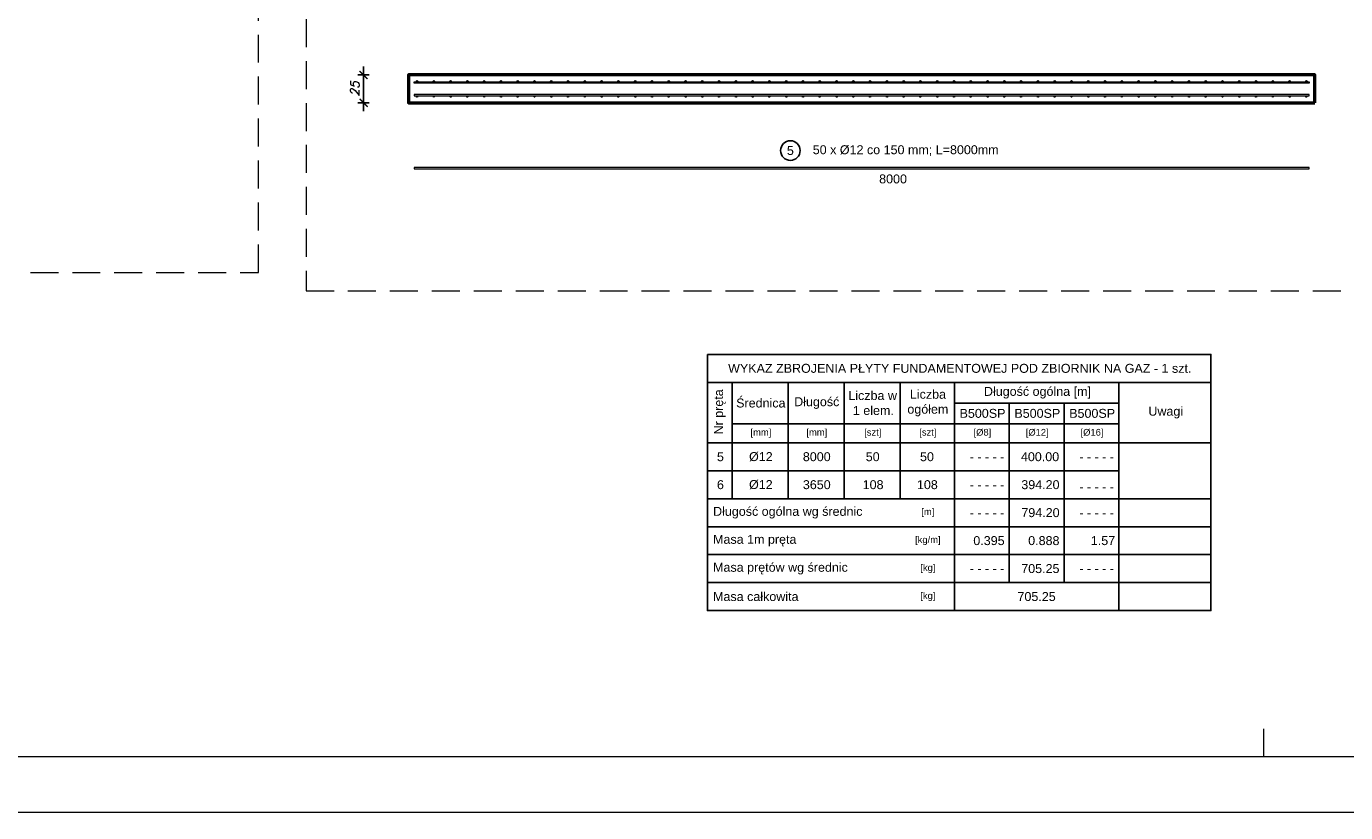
# Model space of a CAD drawing. Header units: millimetres. Extents: x 1814 to 94182, y 11562 to 49454.
# Tile 43 of 143: x 13490 to 14670, y 13147 to 13849. Entities that reach past the tile are written whole.
import ezdxf

# ---------------------------------------------------------------- set-up
doc = ezdxf.new("R2010")
doc.units = ezdxf.units.MM
doc.linetypes.add('DASHED', pattern=[0.75, 0.5, -0.25])
doc.layers.add('odnośnik', color=140, linetype='Continuous')
doc.layers.add('opis', color=50, linetype='Continuous')
doc.layers.add('pomoc', color=210, linetype='Continuous', lineweight=9, plot=False)
for name, color, linetype, lineweight in [('ramka', 84, 'Continuous', 15), ('wymiar', 135, 'Continuous', 9), ('zbrojenie', 123, 'Continuous', 9), ('ściany', 7, 'Continuous', 50)]:
    doc.layers.add(name, color=color, linetype=linetype, lineweight=lineweight)
doc.styles.add('Opisowy', font='arial.ttf')
doc.styles.get("Standard").update_dxf_attribs({"font": 'arial.ttf'})
doc.styles.add('WYMIARY', font='simplex.shx', dxfattribs={"oblique": 15})
doc.dimstyles.new('1-50', dxfattribs={"dimscale": 50, "dimtxt": 0.16, "dimasz": 0.2, "dimexe": 0.1, "dimexo": 0.1, "dimgap": 0.075, "dimtad": 1, "dimdec": 1, "dimrnd": 0.1, "dimzin": 9, "dimtxsty": 'WYMIARY', "dimblk": 'ARCHTICK', "dimcen": 0.2, "dimdle": 0.15, "dimadec": 1, "dimazin": 1, "dimtfac": 1, "dimtdec": 1, "dimtix": 1, "dimtmove": 2, "dimatfit": 3, "dimldrblk": 'ARCHTICK', "dimfxl": 0, "dimarcsym": 0})

# ---------------------------------------------------------------- blocks, each defined once
blk = doc.blocks.new('_ARCHTICK')
at = {"color": 0, "linetype": 'ByBlock', "lineweight": -2}
blk.add_solid([(0.4, 0.31), (0.31, 0.4), (-0.31, -0.4), (-0.4, -0.31)], dxfattribs=at)
blk = doc.blocks.new('*D3258')
at = {"layer": 'Defpoints', "color": 0}
for p in [(13832.2, 13806), (13791.9, 13781), (13832.2, 13781)]:
    blk.add_point(p, dxfattribs=at)
at = {"layer": 'wymiar', "color": 0, "lineweight": -2}
for p, q in [((13791.9, 13813.5), (13791.9, 13773.5)), ((13796.9, 13806), (13786.9, 13806)), ((13796.9, 13781), (13786.9, 13781))]:
    blk.add_line(p, q, dxfattribs=at)
at = {"layer": 'wymiar', "color": 0, "lineweight": -2, "xscale": 10, "yscale": 10, "zscale": 10}
for p, rotation in [((13791.9, 13806), 90), ((13791.9, 13781), 270)]:
    blk.add_blockref('_ARCHTICK', p, dxfattribs=dict(at, rotation=rotation))
at = {"layer": 'wymiar', "color": 0, "insert": (13784.1, 13793.5), "char_height": 8, "attachment_point": 5, "rotation": 90, "style": 'WYMIARY'}
blk.add_mtext('25', dxfattribs=at)

msp = doc.modelspace()

# ---------------------------------------------------------------- hatches: boundary and pattern name
at = {"layer": 'zbrojenie'}
h = msp.add_hatch(color=256, dxfattribs=at)
h.dxf.hatch_style = 1
h.paths.add_polyline_path([(13840.305, 13800.393, -1), (13839.105, 13800.393, -1)])
h = msp.add_hatch(color=256, dxfattribs=at)
h.dxf.hatch_style = 1
h.paths.add_polyline_path([(13855.305, 13800.393, -1), (13854.105, 13800.393, -1)])
h = msp.add_hatch(color=256, dxfattribs=at)
h.dxf.hatch_style = 1
h.paths.add_polyline_path([(13870.305, 13800.393, -1), (13869.105, 13800.393, -1)])
h = msp.add_hatch(color=256, dxfattribs=at)
h.dxf.hatch_style = 1
h.paths.add_polyline_path([(13885.305, 13800.393, -1), (13884.105, 13800.393, -1)])
h = msp.add_hatch(color=256, dxfattribs=at)
h.dxf.hatch_style = 1
h.paths.add_polyline_path([(13900.305, 13800.393, -1), (13899.105, 13800.393, -1)])
h = msp.add_hatch(color=256, dxfattribs=at)
h.dxf.hatch_style = 1
h.paths.add_polyline_path([(13915.305, 13800.393, -1), (13914.105, 13800.393, -1)])
h = msp.add_hatch(color=256, dxfattribs=at)
h.dxf.hatch_style = 1
h.paths.add_polyline_path([(13930.305, 13800.393, -1), (13929.105, 13800.393, -1)])
h = msp.add_hatch(color=256, dxfattribs=at)
h.dxf.hatch_style = 1
h.paths.add_polyline_path([(13945.305, 13800.393, -1), (13944.105, 13800.393, -1)])
h = msp.add_hatch(color=256, dxfattribs=at)
h.dxf.hatch_style = 1
h.paths.add_polyline_path([(13960.305, 13800.393, -1), (13959.105, 13800.393, -1)])
h = msp.add_hatch(color=256, dxfattribs=at)
h.dxf.hatch_style = 1
h.paths.add_polyline_path([(13975.305, 13800.393, -1), (13974.105, 13800.393, -1)])
h = msp.add_hatch(color=256, dxfattribs=at)
h.dxf.hatch_style = 1
h.paths.add_polyline_path([(13990.305, 13800.393, -1), (13989.105, 13800.393, -1)])
h = msp.add_hatch(color=256, dxfattribs=at)
h.dxf.hatch_style = 1
h.paths.add_polyline_path([(14005.305, 13800.393, -1), (14004.105, 13800.393, -1)])
h = msp.add_hatch(color=256, dxfattribs=at)
h.dxf.hatch_style = 1
h.paths.add_polyline_path([(14020.305, 13800.393, -1), (14019.105, 13800.393, -1)])
h = msp.add_hatch(color=256, dxfattribs=at)
h.dxf.hatch_style = 1
h.paths.add_polyline_path([(14035.305, 13800.393, -1), (14034.105, 13800.393, -1)])
h = msp.add_hatch(color=256, dxfattribs=at)
h.dxf.hatch_style = 1
h.paths.add_polyline_path([(14050.305, 13800.393, -1), (14049.105, 13800.393, -1)])
h = msp.add_hatch(color=256, dxfattribs=at)
h.dxf.hatch_style = 1
h.paths.add_polyline_path([(14065.305, 13800.393, -1), (14064.105, 13800.393, -1)])
h = msp.add_hatch(color=256, dxfattribs=at)
h.dxf.hatch_style = 1
h.paths.add_polyline_path([(14080.305, 13800.393, -1), (14079.105, 13800.393, -1)])
h = msp.add_hatch(color=256, dxfattribs=at)
h.dxf.hatch_style = 1
h.paths.add_polyline_path([(14095.305, 13800.393, -1), (14094.105, 13800.393, -1)])
h = msp.add_hatch(color=256, dxfattribs=at)
h.dxf.hatch_style = 1
h.paths.add_polyline_path([(14110.305, 13800.393, -1), (14109.105, 13800.393, -1)])
h = msp.add_hatch(color=256, dxfattribs=at)
h.dxf.hatch_style = 1
h.paths.add_polyline_path([(14125.305, 13800.393, -1), (14124.105, 13800.393, -1)])
h = msp.add_hatch(color=256, dxfattribs=at)
h.dxf.hatch_style = 1
h.paths.add_polyline_path([(14140.305, 13800.393, -1), (14139.105, 13800.393, -1)])
h = msp.add_hatch(color=256, dxfattribs=at)
h.dxf.hatch_style = 1
h.paths.add_polyline_path([(14155.305, 13800.393, -1), (14154.105, 13800.393, -1)])
h = msp.add_hatch(color=256, dxfattribs=at)
h.dxf.hatch_style = 1
h.paths.add_polyline_path([(14170.305, 13800.393, -1), (14169.105, 13800.393, -1)])
h = msp.add_hatch(color=256, dxfattribs=at)
h.dxf.hatch_style = 1
h.paths.add_polyline_path([(14185.305, 13800.393, -1), (14184.105, 13800.393, -1)])
h = msp.add_hatch(color=256, dxfattribs=at)
h.dxf.hatch_style = 1
h.paths.add_polyline_path([(14200.305, 13800.393, -1), (14199.105, 13800.393, -1)])
h = msp.add_hatch(color=256, dxfattribs=at)
h.dxf.hatch_style = 1
h.paths.add_polyline_path([(14215.305, 13800.393, -1), (14214.105, 13800.393, -1)])
h = msp.add_hatch(color=256, dxfattribs=at)
h.dxf.hatch_style = 1
h.paths.add_polyline_path([(14230.305, 13800.393, -1), (14229.105, 13800.393, -1)])
h = msp.add_hatch(color=256, dxfattribs=at)
h.dxf.hatch_style = 1
h.paths.add_polyline_path([(14245.305, 13800.393, -1), (14244.105, 13800.393, -1)])
h = msp.add_hatch(color=256, dxfattribs=at)
h.dxf.hatch_style = 1
h.paths.add_polyline_path([(14260.305, 13800.393, -1), (14259.105, 13800.393, -1)])
h = msp.add_hatch(color=256, dxfattribs=at)
h.dxf.hatch_style = 1
h.paths.add_polyline_path([(14275.305, 13800.393, -1), (14274.105, 13800.393, -1)])
h = msp.add_hatch(color=256, dxfattribs=at)
h.dxf.hatch_style = 1
h.paths.add_polyline_path([(14290.305, 13800.393, -1), (14289.105, 13800.393, -1)])
h = msp.add_hatch(color=256, dxfattribs=at)
h.dxf.hatch_style = 1
h.paths.add_polyline_path([(14305.305, 13800.393, -1), (14304.105, 13800.393, -1)])
h = msp.add_hatch(color=256, dxfattribs=at)
h.dxf.hatch_style = 1
h.paths.add_polyline_path([(14320.305, 13800.393, -1), (14319.105, 13800.393, -1)])
h = msp.add_hatch(color=256, dxfattribs=at)
h.dxf.hatch_style = 1
h.paths.add_polyline_path([(14335.305, 13800.393, -1), (14334.105, 13800.393, -1)])
h = msp.add_hatch(color=256, dxfattribs=at)
h.dxf.hatch_style = 1
h.paths.add_polyline_path([(14350.305, 13800.393, -1), (14349.105, 13800.393, -1)])
h = msp.add_hatch(color=256, dxfattribs=at)
h.dxf.hatch_style = 1
h.paths.add_polyline_path([(14365.305, 13800.393, -1), (14364.105, 13800.393, -1)])
h = msp.add_hatch(color=256, dxfattribs=at)
h.dxf.hatch_style = 1
h.paths.add_polyline_path([(14380.305, 13800.393, -1), (14379.105, 13800.393, -1)])
h = msp.add_hatch(color=256, dxfattribs=at)
h.dxf.hatch_style = 1
h.paths.add_polyline_path([(14395.305, 13800.393, -1), (14394.105, 13800.393, -1)])
h = msp.add_hatch(color=256, dxfattribs=at)
h.dxf.hatch_style = 1
h.paths.add_polyline_path([(14410.305, 13800.393, -1), (14409.105, 13800.393, -1)])
h = msp.add_hatch(color=256, dxfattribs=at)
h.dxf.hatch_style = 1
h.paths.add_polyline_path([(14425.305, 13800.393, -1), (14424.105, 13800.393, -1)])
h = msp.add_hatch(color=256, dxfattribs=at)
h.dxf.hatch_style = 1
h.paths.add_polyline_path([(14440.305, 13800.393, -1), (14439.105, 13800.393, -1)])
h = msp.add_hatch(color=256, dxfattribs=at)
h.dxf.hatch_style = 1
h.paths.add_polyline_path([(14455.305, 13800.393, -1), (14454.105, 13800.393, -1)])
h = msp.add_hatch(color=256, dxfattribs=at)
h.dxf.hatch_style = 1
h.paths.add_polyline_path([(14470.305, 13800.393, -1), (14469.105, 13800.393, -1)])
h = msp.add_hatch(color=256, dxfattribs=at)
h.dxf.hatch_style = 1
h.paths.add_polyline_path([(14485.305, 13800.393, -1), (14484.105, 13800.393, -1)])
h = msp.add_hatch(color=256, dxfattribs=at)
h.dxf.hatch_style = 1
h.paths.add_polyline_path([(14500.305, 13800.393, -1), (14499.105, 13800.393, -1)])
h = msp.add_hatch(color=256, dxfattribs=at)
h.dxf.hatch_style = 1
h.paths.add_polyline_path([(14515.305, 13800.393, -1), (14514.105, 13800.393, -1)])
h = msp.add_hatch(color=256, dxfattribs=at)
h.dxf.hatch_style = 1
h.paths.add_polyline_path([(14530.305, 13800.393, -1), (14529.105, 13800.393, -1)])
h = msp.add_hatch(color=256, dxfattribs=at)
h.dxf.hatch_style = 1
h.paths.add_polyline_path([(14545.305, 13800.393, -1), (14544.105, 13800.393, -1)])
h = msp.add_hatch(color=256, dxfattribs=at)
h.dxf.hatch_style = 1
h.paths.add_polyline_path([(14560.305, 13800.393, -1), (14559.105, 13800.393, -1)])
h = msp.add_hatch(color=256, dxfattribs=at)
h.dxf.hatch_style = 1
h.paths.add_polyline_path([(14575.305, 13800.393, -1), (14574.105, 13800.393, -1)])
h = msp.add_hatch(color=256, dxfattribs=at)
h.dxf.hatch_style = 1
h.paths.add_polyline_path([(14590.305, 13800.393, -1), (14589.105, 13800.393, -1)])
h = msp.add_hatch(color=256, dxfattribs=at)
h.dxf.hatch_style = 1
h.paths.add_polyline_path([(14605.305, 13800.393, -1), (14604.105, 13800.393, -1)])
h = msp.add_hatch(color=256, dxfattribs=at)
h.dxf.hatch_style = 1
h.paths.add_polyline_path([(14620.305, 13800.393, -1), (14619.105, 13800.393, -1)])
h = msp.add_hatch(color=256, dxfattribs=at)
h.dxf.hatch_style = 1
h.paths.add_polyline_path([(14635.305, 13800.393, -1), (14634.105, 13800.393, -1)])
h = msp.add_hatch(color=256, dxfattribs=at)
h.dxf.hatch_style = 1
h.paths.add_polyline_path([(13840.305, 13786.593, 1), (13839.105, 13786.593, 1)])
h = msp.add_hatch(color=256, dxfattribs=at)
h.dxf.hatch_style = 1
h.paths.add_polyline_path([(13855.305, 13786.593, 1), (13854.105, 13786.593, 1)])
h = msp.add_hatch(color=256, dxfattribs=at)
h.dxf.hatch_style = 1
h.paths.add_polyline_path([(13870.305, 13786.593, 1), (13869.105, 13786.593, 1)])
h = msp.add_hatch(color=256, dxfattribs=at)
h.dxf.hatch_style = 1
h.paths.add_polyline_path([(13885.305, 13786.593, 1), (13884.105, 13786.593, 1)])
h = msp.add_hatch(color=256, dxfattribs=at)
h.dxf.hatch_style = 1
h.paths.add_polyline_path([(13900.305, 13786.593, 1), (13899.105, 13786.593, 1)])
h = msp.add_hatch(color=256, dxfattribs=at)
h.dxf.hatch_style = 1
h.paths.add_polyline_path([(13915.305, 13786.593, 1), (13914.105, 13786.593, 1)])
h = msp.add_hatch(color=256, dxfattribs=at)
h.dxf.hatch_style = 1
h.paths.add_polyline_path([(13930.305, 13786.593, 1), (13929.105, 13786.593, 1)])
h = msp.add_hatch(color=256, dxfattribs=at)
h.dxf.hatch_style = 1
h.paths.add_polyline_path([(13945.305, 13786.593, 1), (13944.105, 13786.593, 1)])
h = msp.add_hatch(color=256, dxfattribs=at)
h.dxf.hatch_style = 1
h.paths.add_polyline_path([(13960.305, 13786.593, 1), (13959.105, 13786.593, 1)])
h = msp.add_hatch(color=256, dxfattribs=at)
h.dxf.hatch_style = 1
h.paths.add_polyline_path([(13975.305, 13786.593, 1), (13974.105, 13786.593, 1)])
h = msp.add_hatch(color=256, dxfattribs=at)
h.dxf.hatch_style = 1
h.paths.add_polyline_path([(13990.305, 13786.593, 1), (13989.105, 13786.593, 1)])
h = msp.add_hatch(color=256, dxfattribs=at)
h.dxf.hatch_style = 1
h.paths.add_polyline_path([(14005.305, 13786.593, 1), (14004.105, 13786.593, 1)])
h = msp.add_hatch(color=256, dxfattribs=at)
h.dxf.hatch_style = 1
h.paths.add_polyline_path([(14020.305, 13786.593, 1), (14019.105, 13786.593, 1)])
h = msp.add_hatch(color=256, dxfattribs=at)
h.dxf.hatch_style = 1
h.paths.add_polyline_path([(14035.305, 13786.593, 1), (14034.105, 13786.593, 1)])
h = msp.add_hatch(color=256, dxfattribs=at)
h.dxf.hatch_style = 1
h.paths.add_polyline_path([(14050.305, 13786.593, 1), (14049.105, 13786.593, 1)])
h = msp.add_hatch(color=256, dxfattribs=at)
h.dxf.hatch_style = 1
h.paths.add_polyline_path([(14065.305, 13786.593, 1), (14064.105, 13786.593, 1)])
h = msp.add_hatch(color=256, dxfattribs=at)
h.dxf.hatch_style = 1
h.paths.add_polyline_path([(14080.305, 13786.593, 1), (14079.105, 13786.593, 1)])
h = msp.add_hatch(color=256, dxfattribs=at)
h.dxf.hatch_style = 1
h.paths.add_polyline_path([(14095.305, 13786.593, 1), (14094.105, 13786.593, 1)])
h = msp.add_hatch(color=256, dxfattribs=at)
h.dxf.hatch_style = 1
h.paths.add_polyline_path([(14110.305, 13786.593, 1), (14109.105, 13786.593, 1)])
h = msp.add_hatch(color=256, dxfattribs=at)
h.dxf.hatch_style = 1
h.paths.add_polyline_path([(14125.305, 13786.593, 1), (14124.105, 13786.593, 1)])
h = msp.add_hatch(color=256, dxfattribs=at)
h.dxf.hatch_style = 1
h.paths.add_polyline_path([(14140.305, 13786.593, 1), (14139.105, 13786.593, 1)])
h = msp.add_hatch(color=256, dxfattribs=at)
h.dxf.hatch_style = 1
h.paths.add_polyline_path([(14155.305, 13786.593, 1), (14154.105, 13786.593, 1)])
h = msp.add_hatch(color=256, dxfattribs=at)
h.dxf.hatch_style = 1
h.paths.add_polyline_path([(14170.305, 13786.593, 1), (14169.105, 13786.593, 1)])
h = msp.add_hatch(color=256, dxfattribs=at)
h.dxf.hatch_style = 1
h.paths.add_polyline_path([(14185.305, 13786.593, 1), (14184.105, 13786.593, 1)])
h = msp.add_hatch(color=256, dxfattribs=at)
h.dxf.hatch_style = 1
h.paths.add_polyline_path([(14200.305, 13786.593, 1), (14199.105, 13786.593, 1)])
h = msp.add_hatch(color=256, dxfattribs=at)
h.dxf.hatch_style = 1
h.paths.add_polyline_path([(14215.305, 13786.593, 1), (14214.105, 13786.593, 1)])
h = msp.add_hatch(color=256, dxfattribs=at)
h.dxf.hatch_style = 1
h.paths.add_polyline_path([(14230.305, 13786.593, 1), (14229.105, 13786.593, 1)])
h = msp.add_hatch(color=256, dxfattribs=at)
h.dxf.hatch_style = 1
h.paths.add_polyline_path([(14245.305, 13786.593, 1), (14244.105, 13786.593, 1)])
h = msp.add_hatch(color=256, dxfattribs=at)
h.dxf.hatch_style = 1
h.paths.add_polyline_path([(14260.305, 13786.593, 1), (14259.105, 13786.593, 1)])
h = msp.add_hatch(color=256, dxfattribs=at)
h.dxf.hatch_style = 1
h.paths.add_polyline_path([(14275.305, 13786.593, 1), (14274.105, 13786.593, 1)])
h = msp.add_hatch(color=256, dxfattribs=at)
h.dxf.hatch_style = 1
h.paths.add_polyline_path([(14290.305, 13786.593, 1), (14289.105, 13786.593, 1)])
h = msp.add_hatch(color=256, dxfattribs=at)
h.dxf.hatch_style = 1
h.paths.add_polyline_path([(14305.305, 13786.593, 1), (14304.105, 13786.593, 1)])
h = msp.add_hatch(color=256, dxfattribs=at)
h.dxf.hatch_style = 1
h.paths.add_polyline_path([(14320.305, 13786.593, 1), (14319.105, 13786.593, 1)])
h = msp.add_hatch(color=256, dxfattribs=at)
h.dxf.hatch_style = 1
h.paths.add_polyline_path([(14335.305, 13786.593, 1), (14334.105, 13786.593, 1)])
h = msp.add_hatch(color=256, dxfattribs=at)
h.dxf.hatch_style = 1
h.paths.add_polyline_path([(14350.305, 13786.593, 1), (14349.105, 13786.593, 1)])
h = msp.add_hatch(color=256, dxfattribs=at)
h.dxf.hatch_style = 1
h.paths.add_polyline_path([(14365.305, 13786.593, 1), (14364.105, 13786.593, 1)])
h = msp.add_hatch(color=256, dxfattribs=at)
h.dxf.hatch_style = 1
h.paths.add_polyline_path([(14380.305, 13786.593, 1), (14379.105, 13786.593, 1)])
h = msp.add_hatch(color=256, dxfattribs=at)
h.dxf.hatch_style = 1
h.paths.add_polyline_path([(14395.305, 13786.593, 1), (14394.105, 13786.593, 1)])
h = msp.add_hatch(color=256, dxfattribs=at)
h.dxf.hatch_style = 1
h.paths.add_polyline_path([(14410.305, 13786.593, 1), (14409.105, 13786.593, 1)])
h = msp.add_hatch(color=256, dxfattribs=at)
h.dxf.hatch_style = 1
h.paths.add_polyline_path([(14425.305, 13786.593, 1), (14424.105, 13786.593, 1)])
h = msp.add_hatch(color=256, dxfattribs=at)
h.dxf.hatch_style = 1
h.paths.add_polyline_path([(14440.305, 13786.593, 1), (14439.105, 13786.593, 1)])
h = msp.add_hatch(color=256, dxfattribs=at)
h.dxf.hatch_style = 1
h.paths.add_polyline_path([(14455.305, 13786.593, 1), (14454.105, 13786.593, 1)])
h = msp.add_hatch(color=256, dxfattribs=at)
h.dxf.hatch_style = 1
h.paths.add_polyline_path([(14470.305, 13786.593, 1), (14469.105, 13786.593, 1)])
h = msp.add_hatch(color=256, dxfattribs=at)
h.dxf.hatch_style = 1
h.paths.add_polyline_path([(14485.305, 13786.593, 1), (14484.105, 13786.593, 1)])
h = msp.add_hatch(color=256, dxfattribs=at)
h.dxf.hatch_style = 1
h.paths.add_polyline_path([(14500.305, 13786.593, 1), (14499.105, 13786.593, 1)])
h = msp.add_hatch(color=256, dxfattribs=at)
h.dxf.hatch_style = 1
h.paths.add_polyline_path([(14515.305, 13786.593, 1), (14514.105, 13786.593, 1)])
h = msp.add_hatch(color=256, dxfattribs=at)
h.dxf.hatch_style = 1
h.paths.add_polyline_path([(14530.305, 13786.593, 1), (14529.105, 13786.593, 1)])
h = msp.add_hatch(color=256, dxfattribs=at)
h.dxf.hatch_style = 1
h.paths.add_polyline_path([(14545.305, 13786.593, 1), (14544.105, 13786.593, 1)])
h = msp.add_hatch(color=256, dxfattribs=at)
h.dxf.hatch_style = 1
h.paths.add_polyline_path([(14560.305, 13786.593, 1), (14559.105, 13786.593, 1)])
h = msp.add_hatch(color=256, dxfattribs=at)
h.dxf.hatch_style = 1
h.paths.add_polyline_path([(14575.305, 13786.593, 1), (14574.105, 13786.593, 1)])
h = msp.add_hatch(color=256, dxfattribs=at)
h.dxf.hatch_style = 1
h.paths.add_polyline_path([(14590.305, 13786.593, 1), (14589.105, 13786.593, 1)])
h = msp.add_hatch(color=256, dxfattribs=at)
h.dxf.hatch_style = 1
h.paths.add_polyline_path([(14605.305, 13786.593, 1), (14604.105, 13786.593, 1)])
h = msp.add_hatch(color=256, dxfattribs=at)
h.dxf.hatch_style = 1
h.paths.add_polyline_path([(14620.305, 13786.593, 1), (14619.105, 13786.593, 1)])
h = msp.add_hatch(color=256, dxfattribs=at)
h.dxf.hatch_style = 1
h.paths.add_polyline_path([(14635.305, 13786.593, 1), (14634.105, 13786.593, 1)])

# ---------------------------------------------------------------- linework, layer by layer
at = {"layer": 'odnośnik', "ltscale": 0.2}
for p, q in [((14099.324, 13531.167), (14549.324, 13531.167)), ((14121.525, 13531.167), (14121.525, 13427.167)), ((14171.525, 13531.167), (14171.525, 13427.167)), ((14221.525, 13531.167), (14221.525, 13427.167)), ((14271.525, 13531.167), (14271.525, 13427.167)), ((14320.025, 13531.167), (14320.025, 13327.167)), ((14467.025, 13531.167), (14467.025, 13327.167)), ((14320.025, 13512.667), (14467.025, 13512.667)), ((14369.025, 13512.667), (14369.025, 13352.167)), ((14418.025, 13512.667), (14418.025, 13352.167)), ((14121.525, 13494.167), (14467.025, 13494.167)), ((14099.324, 13477.167), (14549.324, 13477.167)), ((14099.324, 13452.167), (14467.025, 13452.167)), ((14099.324, 13427.167), (14549.324, 13427.167)), ((14099.324, 13402.167), (14549.324, 13402.167)), ((14099.324, 13377.167), (14549.324, 13377.167)), ((14099.324, 13352.167), (14549.324, 13352.167))]:
    msp.add_line(p, q, dxfattribs=at)
msp.add_lwpolyline([(14099.324, 13556.167), (14549.324, 13556.167), (14549.324, 13327.167), (14099.324, 13327.167)], close=True, dxfattribs=at)
at = {"layer": 'odnośnik'}
msp.add_circle((14173.425, 13738.393), 8.75, dxfattribs=at)
at = {"layer": 'pomoc'}
msp.add_lwpolyline([(10996.286, 14631.57), (15496.286, 14631.57), (15496.286, 13146.57), (10996.286, 13146.57)], close=True, dxfattribs=at)
at = {"layer": 'ramka', "linetype": 'Continuous'}
msp.add_line((15446.286, 13196.57), (10996.286, 13196.57), dxfattribs=at)
at = {"layer": 'ramka', "linetype": 'DASHED', "ltscale": 50}
for points in [[(12144.072, 13629.457), (13698.072, 13629.457), (13698.072, 14502.436), (12144.072, 14502.436)], [(13740.475, 13612.891), (14924.475, 13612.891), (14924.475, 14455.87), (13740.475, 14455.87)]]:
    msp.add_lwpolyline(points, close=True, dxfattribs=at)
at = {"layer": 'wymiar'}
msp.add_line((14596.286, 13221.57), (14596.286, 13196.57), dxfattribs=at)
at = {"layer": 'zbrojenie'}
for points in [[(13837.205, 13798.593), (13837.205, 13799.793), (14637.205, 13799.793), (14637.205, 13798.593), (13837.205, 13798.593)], [(13837.205, 13788.393), (13837.205, 13787.193), (14637.205, 13787.193), (14637.205, 13788.393), (13837.205, 13788.393)], [(13837.205, 13723.393), (13837.205, 13722.193), (14637.205, 13722.193), (14637.205, 13723.393), (13837.205, 13723.393)]]:
    msp.add_lwpolyline(points, dxfattribs=at)
for centre in [(13839.705, 13800.393), (13854.705, 13800.393), (13869.705, 13800.393), (13884.705, 13800.393), (13899.705, 13800.393), (13914.705, 13800.393), (13929.705, 13800.393), (13944.705, 13800.393), (13959.705, 13800.393), (13974.705, 13800.393), (13989.705, 13800.393), (14004.705, 13800.393), (14019.705, 13800.393), (14034.705, 13800.393), (14049.705, 13800.393), (14064.705, 13800.393), (14079.705, 13800.393), (14094.705, 13800.393), (14109.705, 13800.393), (14124.705, 13800.393), (14139.705, 13800.393), (14154.705, 13800.393), (14169.705, 13800.393), (14184.705, 13800.393), (14199.705, 13800.393), (14214.705, 13800.393), (14229.705, 13800.393), (14244.705, 13800.393), (14259.705, 13800.393), (14274.705, 13800.393), (14289.705, 13800.393), (14304.705, 13800.393), (14319.705, 13800.393), (14334.705, 13800.393), (14349.705, 13800.393), (14364.705, 13800.393), (14379.705, 13800.393), (14394.705, 13800.393), (14409.705, 13800.393), (14424.705, 13800.393), (14439.705, 13800.393), (14454.705, 13800.393), (14469.705, 13800.393), (14484.705, 13800.393), (14499.705, 13800.393), (14514.705, 13800.393), (14529.705, 13800.393), (14544.705, 13800.393), (14559.705, 13800.393), (14574.705, 13800.393), (14589.705, 13800.393), (14604.705, 13800.393), (14619.705, 13800.393), (14634.705, 13800.393), (13839.705, 13786.593), (13854.705, 13786.593), (13869.705, 13786.593), (13884.705, 13786.593), (13899.705, 13786.593), (13914.705, 13786.593), (13929.705, 13786.593), (13944.705, 13786.593), (13959.705, 13786.593), (13974.705, 13786.593), (13989.705, 13786.593), (14004.705, 13786.593), (14019.705, 13786.593), (14034.705, 13786.593), (14049.705, 13786.593), (14064.705, 13786.593), (14079.705, 13786.593), (14094.705, 13786.593), (14109.705, 13786.593), (14124.705, 13786.593), (14139.705, 13786.593), (14154.705, 13786.593), (14169.705, 13786.593), (14184.705, 13786.593), (14199.705, 13786.593), (14214.705, 13786.593), (14229.705, 13786.593), (14244.705, 13786.593), (14259.705, 13786.593), (14274.705, 13786.593), (14289.705, 13786.593), (14304.705, 13786.593), (14319.705, 13786.593), (14334.705, 13786.593), (14349.705, 13786.593), (14364.705, 13786.593), (14379.705, 13786.593), (14394.705, 13786.593), (14409.705, 13786.593), (14424.705, 13786.593), (14439.705, 13786.593), (14454.705, 13786.593), (14469.705, 13786.593), (14484.705, 13786.593), (14499.705, 13786.593), (14514.705, 13786.593), (14529.705, 13786.593), (14544.705, 13786.593), (14559.705, 13786.593), (14574.705, 13786.593), (14589.705, 13786.593), (14604.705, 13786.593), (14619.705, 13786.593), (14634.705, 13786.593)]:
    msp.add_circle(centre, 0.6, dxfattribs=at)
at = {"layer": 'ściany'}
msp.add_lwpolyline([(14642.205, 13780.993), (14642.205, 13805.993), (13832.205, 13805.993), (13832.205, 13780.993)], close=True, dxfattribs=at)

# ---------------------------------------------------------------- texts
at = {"layer": 'opis', "char_height": 8, "style": 'Opisowy'}
for s, width, insert, attachment_point in [('5', 17.26219, (14173.423, 13738.391), 5), ('50 x Ø12 co 150 mm; L=8000mm', 195.56748, (14193.425, 13738.393), 4), ('8000', 56.37214, (14265.204, 13712.991), 5)]:
    msp.add_mtext_dynamic_manual_height_columns(s, width=width, gutter_width=20, heights=[8.766], dxfattribs=dict(at, insert=insert, attachment_point=attachment_point))
at = {"layer": 'opis', "ltscale": 0.5}
for s, insert, char_height, width, attachment_point in [('{\\W5.947715; }WYKAZ ZBROJENIA PŁYTY FUNDAMENTOWEJ POD ZBIORNIK NA GAZ - 1 szt.', (14099.324, 13543.667), 8, 450, 4), ('{\\W8.521748; }Długość ogólna [m]', (14320.025, 13521.917), 8, 147, 4), ('{\\W1.105887; }Średnica', (14121.525, 13512.667), 8, 50, 4), ('{\\W1.705184; }Długość', (14171.525, 13512.667), 8, 50, 4), ('{\\W1.195518; }Liczba w\\P{\\W2.502196; }1 elem.', (14221.525, 13512.667), 8, 50, 4), ('{\\W2.816014; }Liczba\\P{\\W2.08315; }ogółem', (14271.525, 13512.667), 8, 48.5, 4), ('{\\W1.496704; }B500SP', (14320.025, 13503.417), 8, 49, 4), ('{\\W1.496704; }B500SP', (14369.025, 13503.417), 8, 49, 4), ('{\\W1.496704; }B500SP', (14418.025, 13503.417), 8, 49, 4), ('{\\W8.515261; }Uwagi', (14467.025, 13504.167), 8, 82.29941, 4), ('{\\W6.975981; }[mm]', (14121.525, 13485.667), 6, 50, 4), ('{\\W6.975981; }[mm]', (14171.525, 13485.667), 6, 50, 4), ('{\\W7.674575; }[szt]', (14221.525, 13485.667), 6, 50, 4), ('{\\W7.352519; }[szt]', (14271.525, 13485.667), 6, 48.5, 4), ('{\\W7.358816; }[Ø8]', (14320.025, 13485.667), 6, 49, 4), ('{\\W6.357937; }[Ø12]', (14369.025, 13485.667), 6, 49, 4), ('{\\W6.357937; }[Ø16]', (14418.025, 13485.667), 6, 49, 4), ('{\\W2.720788; }5', (14099.324, 13464.667), 8, 22.20059, 4), ('{\\W4.817662; }Ø12', (14121.525, 13464.667), 8, 50, 4), ('{\\W4.206942; }8000', (14171.525, 13464.667), 8, 50, 4), ('{\\W6.210456; }50', (14221.525, 13464.667), 8, 50, 4), ('{\\W6.210456; }50', (14270.025, 13464.667), 8, 50, 4), ('{\\W3.379613; }400.00', (14369.025, 13464.667), 8, 44, 4), ('{\\W4.404217; }- - - - -', (14320.025, 13464.667), 8, 44, 4), ('{\\W4.404217; }- - - - -', (14418.025, 13464.667), 8, 44, 4), ('{\\W4.817662; }Ø12', (14121.525, 13439.667), 8, 50, 4), ('{\\W2.724303; }6', (14099.324, 13439.667), 8, 22.20059, 4), ('{\\W4.209578; }3650', (14171.525, 13439.667), 8, 50, 4), ('{\\W5.323813; }108', (14221.525, 13439.667), 8, 50, 4), ('{\\W5.323813; }108', (14270.025, 13439.667), 8, 50, 4), ('{\\W4.404217; }- - - - -', (14320.025, 13439.667), 8, 44, 4), ('{\\W3.485061; }394.20', (14369.025, 13439.667), 8, 44, 4), ('{\\W4.404217; }- - - - -', (14418.025, 13437.667), 8, 44, 4), ('Długość ogólna wg średnic', (14104.324, 13414.667), 8, 220.70059, 4), ('{\\W8.153046; }[m]', (14271.525, 13414.667), 6, 48.5, 4), ('{\\W4.404217; }- - - - -', (14320.025, 13414.667), 8, 44, 4), ('{\\W3.504393; }794.20', (14369.025, 13414.667), 8, 44, 4), ('{\\W4.404217; }- - - - -', (14418.025, 13414.667), 8, 44, 4), ('Masa 1m pręta', (14104.324, 13389.667), 8, 220.70059, 4), ('{\\W5.752343; }[kg/m]', (14271.525, 13389.667), 6, 48.5, 4), ('{\\W5.456942; }0.395', (14320.025, 13389.667), 8, 44, 4), ('{\\W5.471001; }0.888', (14369.025, 13389.667), 8, 44, 4), ('{\\W7.720562; }1.57', (14418.025, 13389.667), 8, 44, 4), ('Masa prętów wg średnic', (14104.324, 13364.667), 8, 220.70059, 4), ('{\\W7.751464; }[kg]', (14271.525, 13364.667), 6, 48.5, 4), ('{\\W4.404217; }- - - - -', (14320.025, 13364.667), 8, 44, 4), ('{\\W3.476274; }705.25', (14369.025, 13364.667), 8, 44, 4), ('{\\W4.404217; }- - - - -', (14418.025, 13364.667), 8, 44, 4), ('Masa całkowita', (14104.324, 13339.667), 8, 220.70059, 4), ('{\\W7.751464; }[kg]', (14271.525, 13339.61), 6, 48.5, 4), ('705.25', (14393.525, 13339.667), 8, 147, 5)]:
    msp.add_mtext(s, dxfattribs=dict(at, insert=insert, char_height=char_height, width=width, attachment_point=attachment_point))
at = {"layer": 'opis', "ltscale": 0.5, "insert": (14110.424, 13477.167), "char_height": 8, "width": 54, "attachment_point": 4, "rotation": 90}
msp.add_mtext('{\\W2.408172; }Nr pręta', dxfattribs=at)

# ---------------------------------------------------------------- dimensions: what is measured, and where the dimension line sits
at = {"layer": 'wymiar'}
dim = msp.add_linear_dim(base=(13791.88, 13780.993), p1=(13832.205, 13805.993), p2=(13832.205, 13780.993), angle=90, dimstyle='1-50', dxfattribs=at)
dim.commit()
dim.dimension.update_dxf_attribs({"geometry": '*D3258', "text_midpoint": (13784.13, 13793.493)})

doc.saveas('drawing.dxf')
